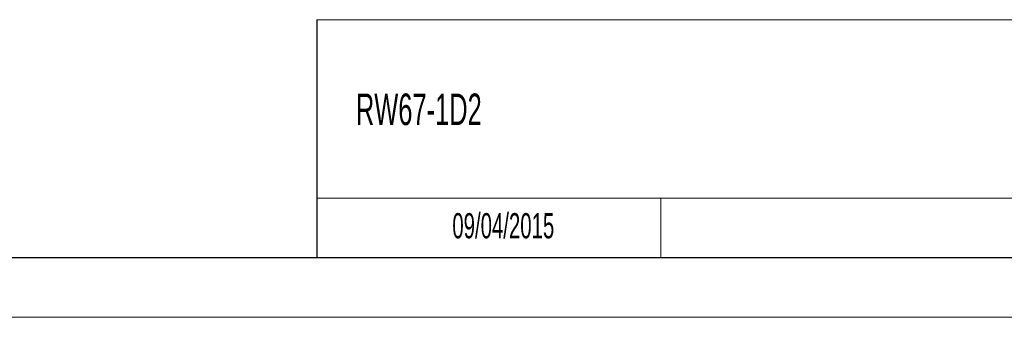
# Model space of a CAD drawing. Header units: millimetres. Extents: x 0 to 420, y 0 to 297.
# Tile 12 of 20: x 210 to 293, y 0 to 25. Entities that reach past the tile are written whole.
import ezdxf

# ---------------------------------------------------------------- set-up
doc = ezdxf.new("R2010")
doc.units = ezdxf.units.MM
doc.layers.add('FORMATO', color=7, linetype='Continuous')
doc.layers.add('LEGENDA', color=7, linetype='Continuous')
doc.styles.add('SLDTEXTSTYLE1', font='TXT', dxfattribs={"width": 0.605})

msp = doc.modelspace()

# ---------------------------------------------------------------- linework, layer by layer
at = {"color": 7, "linetype": 'Continuous', "lineweight": 0}
msp.add_line((263.916, 10), (263.916, 5), dxfattribs=at)
at = {"layer": 'FORMATO', "lineweight": 0}
for p, q in [((235, 25.012), (415, 25.012)), ((235, 10), (263.916, 10)), ((263.916, 10), (389, 10.017)), ((0, 0), (420, 0))]:
    msp.add_line(p, q, dxfattribs=at)
at = {"layer": 'FORMATO'}
for p, q in [((235, 25.012), (235, 5)), ((415, 5), (19.916, 5))]:
    msp.add_line(p, q, dxfattribs=at)

# ---------------------------------------------------------------- texts
at = {"layer": 'LEGENDA', "style": 'SLDTEXTSTYLE1'}
for s, insert, char_height, attachment_point in [('RW67-1D2', (238.275, 18.805), 2.6458, 1), ('09/04/2015', (250.673, 8.755), 2.1167, 2)]:
    msp.add_mtext(s, dxfattribs=dict(at, insert=insert, char_height=char_height, attachment_point=attachment_point))

doc.saveas('drawing.dxf')
